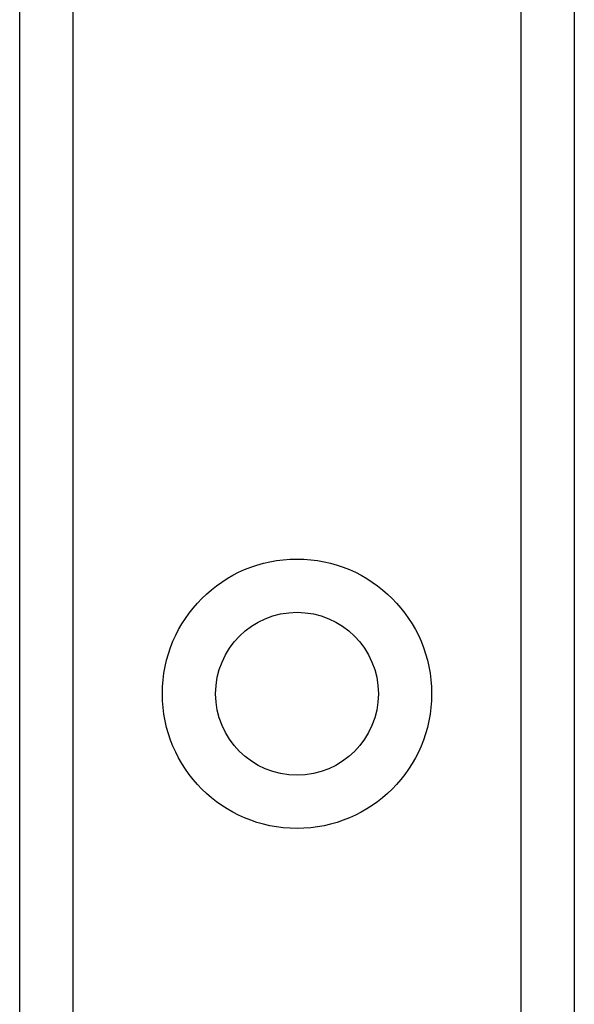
# Model space of a CAD drawing. Header units: inches. Extents: x 0 to 121, y -11 to 79.
# Tile 7 of 88: x 8.668 to 9.365, y 29.783 to 31.019. Entities that reach past the tile are written whole.
import ezdxf

# ---------------------------------------------------------------- set-up
doc = ezdxf.new("R2010")
doc.units = ezdxf.units.IN
doc.header["$LTSCALE"] = 7.278232
doc.header["$MEASUREMENT"] = 0
doc.layers.add('Visible Edges(ANSI)', color=7, linetype='Continuous', lineweight=25)
doc.layers.add('Visible Tangent Edges(ANSI)', color=7, linetype='Continuous', lineweight=25)

msp = doc.modelspace()

# ---------------------------------------------------------------- linework, layer by layer
at = {"layer": 'Visible Edges(ANSI)'}
for p, q in [((8.6678, 28.5463), (8.6678, 54.9988)), ((9.365, 54.9988), (9.365, 28.5463))]:
    msp.add_line(p, q, dxfattribs=at)
msp.add_circle((9.0164, 30.1727), 0.1023, dxfattribs=at)
at = {"layer": 'Visible Tangent Edges(ANSI)'}
for p, q in [((8.7346, 54.9988), (8.7346, 28.5463)), ((9.2982, 28.5463), (9.2982, 54.9988))]:
    msp.add_line(p, q, dxfattribs=at)
msp.add_circle((9.0164, 30.1727), 0.1692, dxfattribs=at)

doc.saveas('drawing.dxf')
